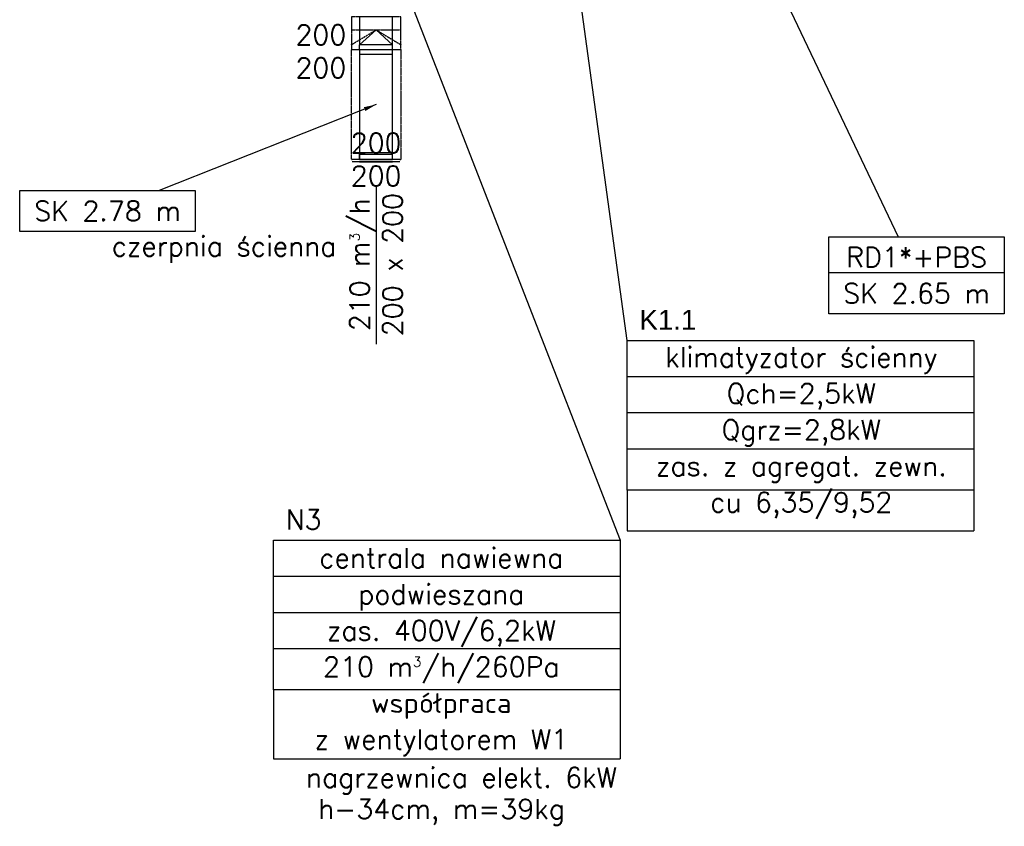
# Model space of a CAD drawing. Header units: millimetres. Extents: x 295542 to 440356, y 17772 to 133669.
# Tile 23 of 73: x 311477 to 317453, y 39917 to 44810. Entities that reach past the tile are written whole.
import ezdxf

# ---------------------------------------------------------------- set-up
doc = ezdxf.new("R2010")
doc.units = ezdxf.units.MM
doc.linetypes.add('Ciągłe', pattern=[0])
doc.linetypes.add('DASHED', pattern=[0.75, 0.5, -0.25])
for name, color, linetype in [('0_opis_wentylacja', 110, 'Ciągłe'), ('FLUID-N3', 7, 'Continuous'), ('FLUID-N3-120-DIM', 7, 'Continuous'), ('FLUID-N3-120-INF', 7, 'Continuous'), ('FLUID-N3-INS', 7, 'Continuous'), ('FLUID-N5-120-INF', 7, 'Continuous')]:
    doc.layers.add(name, color=color, linetype=linetype)
doc.styles.add('FDBES', font='simplex.shx')
doc.styles.get("Standard").update_dxf_attribs({"font": 'arial.ttf'})
doc.dimstyles.new('FDBES', dxfattribs={"dimscale": 50, "dimtxt": 4, "dimasz": 2.5, "dimexe": 0.8, "dimexo": 2, "dimgap": 1, "dimtad": 1, "dimdsep": 46, "dimtxsty": 'FDBES', "dimcen": 2.5, "dimclrd": 4, "dimclre": 5, "dimadec": 0, "dimazin": 0, "dimtfac": 1, "dimtmove": 0, "dimatfit": 3, "dimfxl": 1, "dimarcsym": 0})

# ---------------------------------------------------------------- blocks, each defined once
blk = doc.blocks.new('*U163')
at = {"color": 160, "linetype": 'Continuous', "lineweight": -2}
for p, q in [((-100, 145), (-100, -145)), ((100, 0), (100, 100)), ((100, -100), (100, 0))]:
    blk.add_line(p, q, dxfattribs=at)
at = {"color": 0, "linetype": 'ByBlock', "lineweight": -2}
for p, q in [((-100, 100), (-70, 100)), ((100, 100), (20, 100)), ((-100, -100), (-70, -100)), ((20, -100), (100, -100))]:
    blk.add_line(p, q, dxfattribs=at)
at = {"color": 5, "linetype": 'Continuous', "lineweight": -3}
for p, q in [((-70, 100), (20, 0)), ((20, 100), (-70, 100)), ((-70, -100), (-70, 100)), ((20, 0), (-70, -100)), ((-70, -100), (20, -100))]:
    blk.add_line(p, q, dxfattribs=at)
at = {"layer": 'FLUID-N3-INS', "color": 3, "linetype": 'DASHED', "lineweight": -3}
for p, q in [((-100, 150), (-100, 145)), ((-70, 150), (-100, 150)), ((-70, 150), (20, 0)), ((20, 150), (-70, 150)), ((20, 150), (20, 100)), ((100, 150), (20, 150)), ((100, 100), (100, 150)), ((20, 100), (20, 0)), ((20, 0), (20, -100)), ((20, 0), (-70, -150)), ((20, -100), (20, -150)), ((100, -150), (100, -100)), ((-100, -145), (-100, -150)), ((-100, -150), (-70, -150)), ((-70, -150), (20, -150)), ((20, -150), (100, -150))]:
    blk.add_line(p, q, dxfattribs=at)
blk = doc.blocks.new('*U166')
at = {"color": 160, "linetype": 'Continuous', "lineweight": -2}
blk.add_line((333, 145), (333, -145), dxfattribs=at)
at = {"color": 0, "linetype": 'ByBlock', "lineweight": -2}
for p, q in [((333, 100), (-333, 100)), ((-333, -100), (333, -100))]:
    blk.add_line(p, q, dxfattribs=at)
at = {"color": 5, "linetype": 'Continuous', "lineweight": -3}
for p, q in [((-303, 100), (-303, -100)), ((303, 100), (303, -100))]:
    blk.add_line(p, q, dxfattribs=at)
at = {"layer": 'FLUID-N3-INS', "color": 3, "linetype": 'DASHED', "lineweight": -3}
for p, q in [((-333, 150), (333, 150)), ((333, 145), (333, 150)), ((333, -150), (-333, -150)), ((333, -150), (333, -145))]:
    blk.add_line(p, q, dxfattribs=at)
blk = doc.blocks.new('*U167')
at = {"color": 0, "linetype": 'ByBlock', "lineweight": -2}
for p, q in [((-15, -145), (-15, 145)), ((0, 100), (40, 100)), ((40, -100), (40, 100))]:
    blk.add_line(p, q, dxfattribs=at)
at = {"color": 5, "linetype": 'Continuous', "lineweight": -3}
for p, q in [((-15, -100), (-15, 100)), ((-15, -100), (-15, 100)), ((-15, -100), (-15, 100)), ((-15, 100), (-15, -100)), ((0, 100), (40, 100)), ((0, 100), (40, 100))]:
    blk.add_line(p, q, dxfattribs=at)
at = {"color": 160, "linetype": 'Continuous', "lineweight": -2}
blk.add_line((0, 100), (0, -100), dxfattribs=at)
at = {"color": 5, "linetype": 'DASHED', "lineweight": -3}
blk.add_line((0, -100), (40, -100), dxfattribs=at)
blk.add_line((0, -100), (40, -100), dxfattribs=at)
blk = doc.blocks.new('*U296')
at = {"color": 5, "lineweight": -2}
blk.add_lwpolyline([(-216.28, -52.14), (-109.77, -52.14), (-109.77, -76.94), (-216.28, -76.94)], close=True, dxfattribs=at)
blk.add_lwpolyline([(-216.28, -52.14), (-109.77, -52.14), (-109.77, -76.94), (-216.28, -76.94)], close=True, dxfattribs=at)
at = {"color": 3, "insert": (-163.03, -64.54), "char_height": 12, "attachment_point": 5, "line_spacing_factor": 1.1, "style": 'FDBES'}
blk.add_mtext('SK 2.78 m', dxfattribs=at)
blk.add_mtext('SK 2.78 m', dxfattribs=at)
at = {"color": 5}
blk.add_leader([(0, 0), (-131.7, -52.14)], dimstyle='FDBES', override={"dimscale": 3, "dimclrd": 5}, dxfattribs=at)
blk.add_leader([(0, 0), (-131.7, -52.14)], dimstyle='FDBES', override={"dimscale": 3, "dimclrd": 5}, dxfattribs=at)
blk = doc.blocks.new('*U554')
at = {"color": 5, "lineweight": -2}
blk.add_line((153.32, -208.76), (46.8, -208.76), dxfattribs=at)
blk.add_line((153.32, -208.76), (46.8, -208.76), dxfattribs=at)
blk.add_lwpolyline([(46.8, -186.76), (153.32, -186.76), (153.32, -233.56), (46.8, -233.56)], close=True, dxfattribs=at)
blk.add_lwpolyline([(46.8, -186.76), (153.32, -186.76), (153.32, -233.56), (46.8, -233.56)], close=True, dxfattribs=at)
at = {"color": 3, "insert": (100.06, -210.16), "char_height": 12, "attachment_point": 5, "line_spacing_factor": 1.1, "style": 'FDBES'}
blk.add_mtext('RD1*+PBS\\PSK 2.65 m', dxfattribs=at)
blk.add_mtext('RD1*+PBS\\PSK 2.65 m', dxfattribs=at)
at = {"color": 5}
blk.add_leader([(0, 0), (88.92, -186.76)], dimstyle='FDBES', override={"dimscale": 3, "dimclrd": 5}, dxfattribs=at)
blk.add_leader([(0, 0), (88.92, -186.76)], dimstyle='FDBES', override={"dimscale": 3, "dimclrd": 5}, dxfattribs=at)

msp = doc.modelspace()

# ---------------------------------------------------------------- linework, layer by layer
at = {"layer": '0_opis_wentylacja'}
for p, q in [((315164.471, 42864.69), (314617.651, 46851.552)), ((313640.271, 45454.213, 3533), (315120.867, 41653.126)), ((317266.756, 42644.69), (315164.471, 42644.69)), ((317266.756, 42644.69), (315164.471, 42644.69)), ((317266.756, 42644.69), (315164.471, 42644.69)), ((317266.756, 42644.69), (315164.471, 42644.69)), ((317266.756, 42424.69), (315164.471, 42424.69)), ((317266.756, 42424.69), (315164.471, 42424.69)), ((317266.756, 42424.69), (315164.471, 42424.69)), ((317266.756, 42424.69), (315164.471, 42424.69)), ((317266.756, 42204.69), (315164.471, 42204.69)), ((317266.756, 42204.69), (315164.471, 42204.69)), ((317266.756, 42204.69), (315164.471, 42204.69)), ((317266.756, 42204.69), (315164.471, 42204.69)), ((315164.471, 41956.69), (315164.471, 41708.69)), ((317266.756, 41956.69), (317206.756, 41956.69)), ((317266.756, 41956.69), (317266.756, 41708.69)), ((315164.471, 41708.69), (317266.756, 41708.69)), ((315120.867, 41433.126), (313018.582, 41433.126)), ((315120.867, 41433.126), (313018.582, 41433.126)), ((315120.867, 41433.126), (313018.582, 41433.126)), ((315120.867, 41433.126), (313018.582, 41433.126)), ((315120.867, 41213.126), (313018.582, 41213.126)), ((315120.867, 41213.126), (313018.582, 41213.126)), ((315120.867, 41213.126), (313018.582, 41213.126)), ((315120.867, 41213.126), (313018.582, 41213.126)), ((315120.867, 40993.126), (313018.582, 40993.126)), ((315120.867, 40993.126), (313018.582, 40993.126)), ((315120.867, 40993.126), (313018.582, 40993.126)), ((315120.867, 40993.126), (313018.582, 40993.126)), ((313018.582, 40745.126), (313018.582, 40326.495)), ((315120.867, 40745.126), (315120.867, 40326.495)), ((313018.582, 40326.495), (315120.867, 40326.495))]:
    msp.add_line(p, q, dxfattribs=at)
for points in [[(315164.471, 42864.69), (317266.756, 42864.69), (317266.756, 41956.69), (315164.471, 41956.69)], [(315164.471, 42864.69), (317266.756, 42864.69), (317266.756, 41956.69), (315164.471, 41956.69)], [(315164.471, 42864.69), (317266.756, 42864.69), (317266.756, 41956.69), (315164.471, 41956.69)], [(313018.582, 41653.126), (315120.867, 41653.126), (315120.867, 40745.126), (313018.582, 40745.126)], [(313018.582, 41653.126), (315120.867, 41653.126), (315120.867, 40745.126), (313018.582, 40745.126)], [(313018.582, 41653.126), (315120.867, 41653.126), (315120.867, 40745.126), (313018.582, 40745.126)]]:
    msp.add_lwpolyline(points, close=True, dxfattribs=at)

# ---------------------------------------------------------------- block references
at = {"layer": 'FLUID-N3', "color": 160, "linetype": 'Continuous'}
for name, p, rotation in [('*U163', (313640.271, 44728.379, 2883), 90), ('*U166', (313640.271, 44295.379, 2883), 270), ('*U167', (313640.271, 43962.379, 2883), 89.99999999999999)]:
    msp.add_blockref(name, p, dxfattribs=dict(at, rotation=rotation))
at = {"layer": 'FLUID-N3-120-INF', "linetype": 'ByBlock', "xscale": 10, "yscale": 10, "zscale": 10}
msp.add_blockref('*U296', (313640.271, 44295.379, 2883), dxfattribs=at)
at = {"layer": 'FLUID-N5-120-INF', "linetype": 'ByBlock', "xscale": 10, "yscale": 10, "zscale": 10}
msp.add_blockref('*U554', (315919.416, 45361.583, 2701.25), dxfattribs=at)

# ---------------------------------------------------------------- texts
at = {"color": 3, "insert": (313640.271, 43324.522, 2883), "char_height": 120, "attachment_point": 5, "rotation": 90, "style": 'FDBES'}
msp.add_mtext('210 m{\\A2;\\H0.5x;3}/h\\P200 x 200', dxfattribs=at)
msp.add_mtext('210 m{\\A2;\\H0.5x;3}/h\\P200 x 200', dxfattribs=at)
msp.add_mtext('210 m{\\A2;\\H0.5x;3}/h\\P200 x 200', dxfattribs=at)
msp.add_mtext('210 m{\\A2;\\H0.5x;3}/h\\P200 x 200', dxfattribs=at)
msp.add_mtext('210 m{\\A2;\\H0.5x;3}/h\\P200 x 200', dxfattribs=at)
msp.add_mtext('210 m{\\A2;\\H0.5x;3}/h\\P200 x 200', dxfattribs=at)
msp.add_mtext('210 m{\\A2;\\H0.5x;3}/h\\P200 x 200', dxfattribs=at)
at = {"layer": '0_opis_wentylacja', "char_height": 120, "attachment_point": 5, "line_spacing_factor": 1.1, "style": 'FDBES'}
for s, insert in [('czerpnia ścienna', (312717.497, 43416.22)), ('klimatyzator ścienny\\PQch=2,5kW\\PQgrz=2,8kW\\Pzas. z agregat. zewn.\\Pcu 6,35/9,52', (316220.398, 42303.129)), ('N3', (313201.016, 41778.433)), ('centrala nawiewna \\Ppodwieszana\\Pzas. 400V/6,2kW\\P210 m{\\H0.5x;\\A2;3}/h/260Pa\\Pwspółpraca \\Pz wentylatorem W1', (314035.919, 40975.359)), ('nagrzewnica elekt. 6kW ', (314157.864, 40193.29)), ('h-34cm, m=39kg', (314036.941, 40002.796))]:
    msp.add_mtext(s, dxfattribs=dict(at, insert=insert))
at = {"layer": '0_opis_wentylacja', "insert": (315238.334, 42929.996), "char_height": 120, "width": 1871.89986, "attachment_point": 7}
msp.add_mtext('K1.1', dxfattribs=at)
at = {"layer": 'FLUID-N3-120-DIM', "color": 3, "char_height": 120, "attachment_point": 5, "style": 'FDBES'}
for insert in [(313305.271, 44618.379, 2883), (313640.271, 43962.379, 2883)]:
    msp.add_mtext('200\\P200', dxfattribs=dict(at, insert=insert))

# ---------------------------------------------------------------- leaders
at = {"color": 5}
msp.add_leader([(313640.271, 43807.379, 2883), (313640.271, 42841.665, 2883)], dimstyle='FDBES', override={"dimscale": 6, "dimclrd": 5}, dxfattribs=at)

doc.saveas('drawing.dxf')
